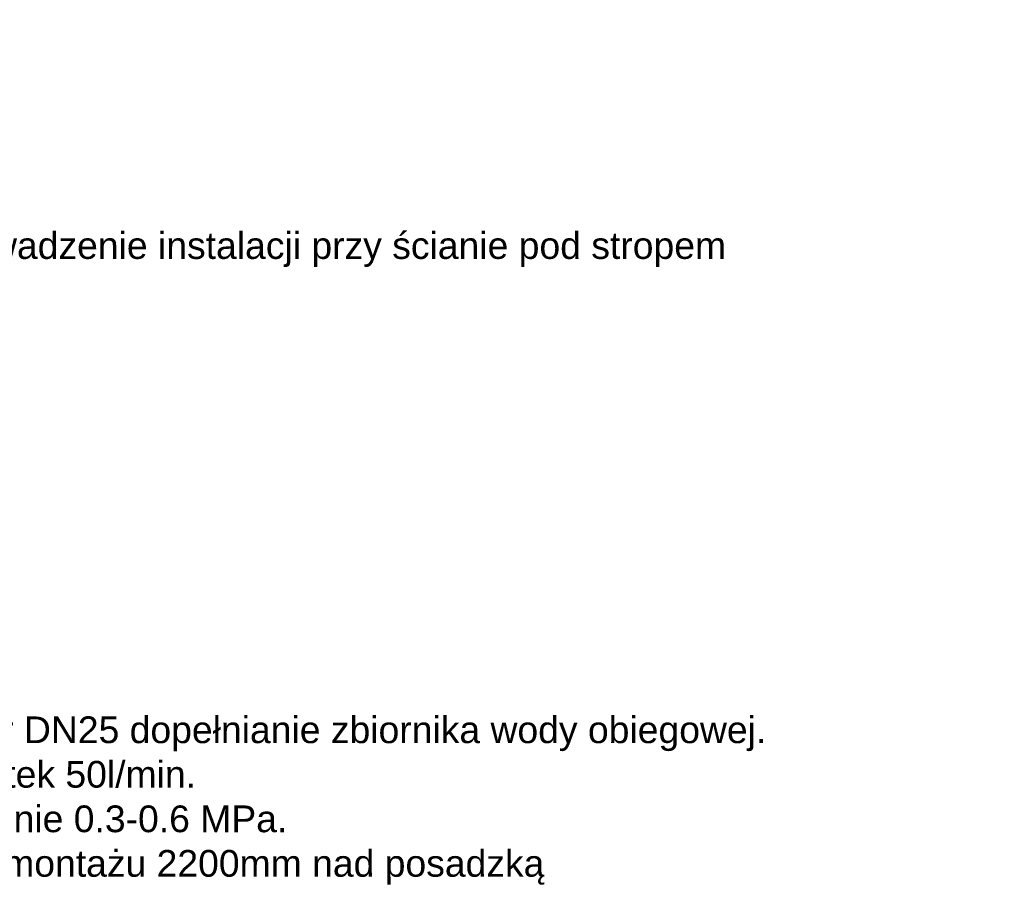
# Model space of a CAD drawing. Header units: millimetres. Extents: x 11681 to 15516, y 25095 to 29743.
# Tile 93 of 96: x 13464 to 14017, y 27707 to 28193. Entities that reach past the tile are written whole.
import ezdxf
from ezdxf import colors
from ezdxf.entities.mleader import LeaderData, LeaderLine
from ezdxf.math import Vec2, Vec3

# ---------------------------------------------------------------- set-up
doc = ezdxf.new("R2010")
doc.units = ezdxf.units.MM
doc.styles.get("Standard").update_dxf_attribs({"font": 'arial.ttf'})

msp = doc.modelspace()

# ---------------------------------------------------------------- leaders
at = {"lineweight": 0}
ml = msp.add_multileader_mtext('Standard', dxfattribs=at)
ml.set_content('Istniejący wodomierz zlokalizowany przy suficie')
ml.set_leader_properties()
ml.build(insert=Vec2(0, 0))
ml.multileader.update_dxf_attribs({"text_right_attachment_type": 6, "dogleg_length": 0.36, "arrow_head_size": 0.18})
ctx = ml.context
ctx.base_point, ctx.char_height, ctx.arrow_head_size, ctx.landing_gap_size, ctx.plane_origin = Vec3(13090.14, 28219), 15, 0.18, 0.09, Vec3(13022.6, 28209.68)
ctx.right_attachment = 6
notes = []
notes.append((ctx, [(0, (1, 1, 0), (13089.78, 28219), (1, 0), 0.36, [(0, [(13074.6, 28105.18)], 0, [])])]))
ctx.mtext.insert, ctx.mtext.width, ctx.mtext.flow_direction = Vec3(13090.23, 28228.7), 602.3358, 5
ml = msp.add_multileader_mtext('Standard', dxfattribs=at)
ml.set_content('Prowadzenie instalacji przy ścianie pod stropem\\P')
ml.set_leader_properties()
ml.build(insert=Vec2(0, 0))
ml.multileader.update_dxf_attribs({"text_right_attachment_type": 6, "dogleg_length": 0.36, "arrow_head_size": 0.18})
ctx = ml.context
ctx.base_point, ctx.char_height, ctx.arrow_head_size, ctx.landing_gap_size, ctx.plane_origin = Vec3(13414.34, 28063.84), 15, 0.18, 0.09, Vec3(13511.03, 28039.64)
ctx.right_attachment = 6
notes.append((ctx, [(0, (1, 1, 0), (13413.98, 28063.84), (1, 0), 0.36, [(0, [(13344.08, 28019.31)], 0, [])])]))
ctx.mtext.insert, ctx.mtext.width, ctx.mtext.flow_direction = Vec3(13414.43, 28073.53), 602.3358, 5
ml = msp.add_multileader_mtext('Standard', dxfattribs=at)
ml.set_content('Zawór DN25 dopełnianie zbiornika wody obiegowej. \\PWydatek 50l/min. \\PCiśnienie 0.3-0.6 MPa. \\PWys. montażu 2200mm nad posadzką')
ml.set_leader_properties()
ml.build(insert=Vec2(0, 0))
ml.multileader.update_dxf_attribs({"text_right_attachment_type": 6, "dogleg_length": 0.36, "arrow_head_size": 0.18})
ctx = ml.context
ctx.base_point, ctx.char_height, ctx.arrow_head_size, ctx.landing_gap_size, ctx.plane_origin = Vec3(13401.97, 27791.92), 15, 0.18, 0.09, Vec3(13334.42, 27812.6)
ctx.right_attachment = 6
notes.append((ctx, [(0, (1, 1, 0), (13401.61, 27791.92), (1, 0), 0.36, [(0, [(13334.42, 27812.6)], 0, [])])]))
ctx.mtext.insert, ctx.mtext.width, ctx.mtext.flow_direction = Vec3(13402.06, 27801.62), 602.3358, 5
for ctx, leaders in notes:
    for number, flags, end, landing, length, lines in leaders:
        leader = LeaderData()
        leader.index, (leader.has_last_leader_line, leader.has_dogleg_vector, leader.attachment_direction) = number, flags
        leader.last_leader_point, leader.dogleg_vector, leader.dogleg_length = Vec3(end), Vec3(landing), length
        for number, points, colour, breaks in lines:
            line = LeaderLine()
            line.index, line.vertices, line.color, line.breaks = number, Vec3.list(points), colors.encode_raw_color(colour), breaks
            leader.lines.append(line)
        ctx.leaders.append(leader)

doc.saveas('drawing.dxf')
